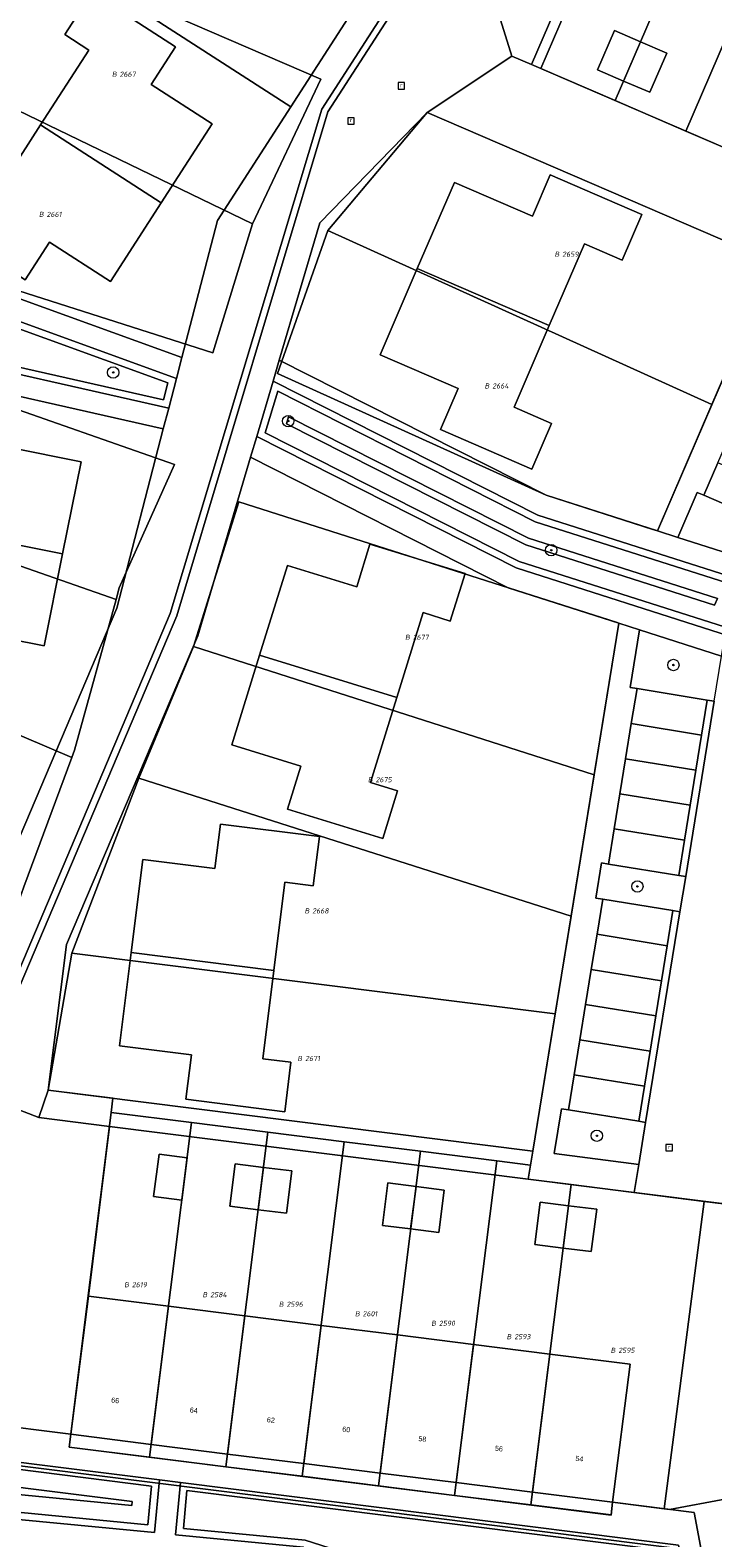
# Model space of a CAD drawing. Header units: metres. Extents: x 207466 to 209466, y 475780 to 477780.
# Tile 138 of 189: x 208527 to 208575, y 476803 to 476909. Entities that reach past the tile are written whole.
import ezdxf
from ezdxf.enums import TextEntityAlignment as Align

# ---------------------------------------------------------------- set-up
doc = ezdxf.new("R2010")
doc.units = ezdxf.units.M
doc.layers.get('0').update_dxf_attribs({"color": 253, "linetype": 'CONTINUOUS'})
for name, color, linetype, lineweight, true_color in [('B-RO-OG-BEBOUWING-GV', 7, 'CONTINUOUS', 0, 0xa50000), ('N-RO-GR-BEPLANTING_CULTUUR_VASTE PLANTENVAK-GV', 7, 'CONTINUOUS', 0, 0x6d8a47), ('N-RO-GR-BOOM-S', 7, 'CONTINUOUS', 0, 0x6d8a47), ('N-RO-GR-GRAS-GV', 7, 'CONTINUOUS', 0, 0x6d8a47), ('N-RO-OG-BEBOUWING_LOODS-GV', 7, 'CONTINUOUS', 0, 0xa50000)]:
    doc.layers.add(name, color=color, linetype=linetype, lineweight=lineweight, true_color=true_color)
for name, color, linetype, lineweight in [('B-RO-OG-BEBOUWING-T18', 7, 'CONTINUOUS', 0), ('B-RO-RI-GWA_RIOOLPUT-S', 253, 'CONTINUOUS', 0), ('B-RO-VH-ONVERHARD-GV', 253, 'CONTINUOUS', 0), ('B-WE-KG-GRENS_PERCEEL-GV', 150, 'CONTINUOUS', 18), ('B-WE-KG-GRENS_PERCEEL-S', 150, 'CONTINUOUS', 25), ('N-RO-OG-TERREIN_CULTUURSCHEIDING-GV', 253, 'CONTINUOUS', 0), ('N-RO-OG-TERREIN_ERF-GV', 253, 'CONTINUOUS', 0), ('N-RO-RI-GWA_RIOOLPUT-S', 253, 'CONTINUOUS', 0), ('N-RO-VH-VERHARDING_STRAATBAKSTEEN-GV', 253, 'CONTINUOUS', 0)]:
    doc.layers.add(name, color=color, linetype=linetype, lineweight=lineweight)
doc.styles.add('NLCS-ISO', font='NLCS-ISO.ttf')
doc.styles.add('NLCS-ISO-M200-T18', font='NLCS-ISO.ttf', dxfattribs={"height": 1.8})

# ---------------------------------------------------------------- blocks, each defined once
blk = doc.blocks.new('SRI-PUT_INSPECTIEPUT_RIOOLPUT-SO1')
at = {"color": 0, "linetype": 'ByBlock', "lineweight": -2, "flags": 128}
blk.add_lwpolyline([(-1.125, -1.125), (1.125, -1.125), (1.125, 1.125), (-1.125, 1.125), (-1.125, -1.125)], dxfattribs=at)
at = {"color": 0, "linetype": 'ByBlock', "lineweight": -2, "insert": (0, 0.2828), "char_height": 1.5, "attachment_point": 5, "line_spacing_factor": 0.8, "style": 'NLCS-ISO'}
blk.add_mtext('{\\C0;r}', dxfattribs=at)
blk = doc.blocks.new('SGR-BOOM_01-SO1')
at = {"linetype": 'Continuous'}
h = blk.add_hatch(color=0, dxfattribs=at)
edge = h.paths.add_edge_path()
edge.add_arc((0, 0), 0.25, 0, 360)
at = {"color": 0, "linetype": 'ByBlock', "lineweight": -2}
for radius in [2, 0.25]:
    blk.add_circle((0, 0), radius, dxfattribs=at)
blk = doc.blocks.new('SKG-PERCEELNUMMER-SO')
at = {"style": 'NLCS-ISO', "oblique": 10, "flags": 1}
blk.add_attdef('GEMEENTECODE', text='', height=1.8, dxfattribs=at).set_placement((0, 2.55), align=Align.MIDDLE_CENTER)
at = {"style": 'NLCS-ISO', "oblique": 10}
blk.add_attdef('SECTIE', text='', height=1.8, dxfattribs=at).set_placement((-0.5, 0), align=Align.MIDDLE_RIGHT)
blk.add_attdef('PERCEELNUMMER', text='', height=1.8, dxfattribs=at).set_placement((0.5, 0), align=Align.MIDDLE_LEFT)

msp = doc.modelspace()

# ---------------------------------------------------------------- linework, layer by layer
at = {"layer": 'B-RO-OG-BEBOUWING-GV', "flags": 128}
for points in [[(208569.96, 476908.18), (208568.13, 476908.97), (208566.94, 476906.22), (208568.77, 476905.43), (208569.96, 476908.18)], [(208571.8, 476907.39), (208569.96, 476908.18), (208568.77, 476905.43), (208570.61, 476904.64), (208571.8, 476907.39)], [(208538.1, 476829.76), (208536.12, 476830.01), (208535.74, 476827.03), (208537.73, 476826.78), (208538.1, 476829.76)], [(208543.46, 476829.08), (208541.48, 476829.33), (208541.1, 476826.36), (208543.09, 476826.11), (208543.46, 476829.08)], [(208545.45, 476828.84), (208543.46, 476829.08), (208543.09, 476826.11), (208545.07, 476825.86), (208545.45, 476828.84)], [(208554.18, 476827.74), (208552.19, 476827.99), (208551.82, 476825.01), (208553.8, 476824.76), (208554.18, 476827.74)], [(208556.16, 476827.49), (208554.18, 476827.74), (208553.8, 476824.76), (208555.79, 476824.51), (208556.16, 476827.49)], [(208564.89, 476826.39), (208562.91, 476826.64), (208562.53, 476823.67), (208564.52, 476823.42), (208564.89, 476826.39)], [(208566.88, 476826.15), (208564.89, 476826.39), (208564.52, 476823.42), (208566.5, 476823.17), (208566.88, 476826.15)], [(208536.79, 476819.33), (208531.16, 476820.04), (208529.92, 476810.33), (208535.57, 476809.61), (208536.79, 476819.33)], [(208542.15, 476818.66), (208536.79, 476819.33), (208535.57, 476809.61), (208540.93, 476808.94), (208542.15, 476818.66)], [(208547.51, 476817.98), (208542.15, 476818.66), (208540.93, 476808.94), (208546.29, 476808.27), (208547.51, 476817.98)], [(208552.87, 476817.31), (208547.51, 476817.98), (208546.29, 476808.27), (208551.65, 476807.6), (208552.87, 476817.31)], [(208558.23, 476816.64), (208552.87, 476817.31), (208551.65, 476807.6), (208557.01, 476806.93), (208558.23, 476816.64)], [(208563.58, 476815.97), (208558.23, 476816.64), (208557.01, 476806.93), (208562.37, 476806.26), (208563.58, 476815.97)], [(208569.22, 476815.26), (208563.58, 476815.97), (208562.37, 476806.26), (208568, 476805.55), (208569.22, 476815.26)]]:
    msp.add_lwpolyline(points, dxfattribs=at)
at = {"layer": 'B-RO-VH-ONVERHARD-GV', "flags": 128}
for points in [[(208566.94, 476906.22), (208568.13, 476908.97), (208569.96, 476908.18), (208571.8, 476907.39), (208570.61, 476904.64), (208568.77, 476905.43), (208566.94, 476906.22)], [(208537.73, 476826.78), (208535.74, 476827.03), (208536.12, 476830.01), (208538.1, 476829.76), (208537.73, 476826.78)], [(208541.1, 476826.36), (208541.48, 476829.33), (208543.46, 476829.08), (208545.45, 476828.84), (208545.07, 476825.86), (208543.09, 476826.11), (208541.1, 476826.36)], [(208551.82, 476825.01), (208552.19, 476827.99), (208554.18, 476827.74), (208556.16, 476827.49), (208555.79, 476824.51), (208553.8, 476824.76), (208551.82, 476825.01)], [(208562.53, 476823.67), (208562.91, 476826.64), (208564.89, 476826.39), (208566.88, 476826.15), (208566.5, 476823.17), (208564.52, 476823.42), (208562.53, 476823.67)], [(208540.93, 476808.94), (208535.57, 476809.61), (208529.92, 476810.33), (208531.16, 476820.04), (208536.79, 476819.33), (208542.15, 476818.66), (208547.51, 476817.98), (208552.87, 476817.31), (208558.23, 476816.64), (208563.58, 476815.97), (208569.22, 476815.26), (208568, 476805.55), (208562.37, 476806.26), (208557.01, 476806.93), (208551.65, 476807.6), (208546.29, 476808.27), (208540.93, 476808.94)]]:
    msp.add_lwpolyline(points, dxfattribs=at)
at = {"layer": 'B-WE-KG-GRENS_PERCEEL-GV'}
for points in [[(208578.1, 476899.77), (208573.14, 476901.91), (208568.18, 476904.05), (208562.95, 476906.31), (208573.63, 476931.07), (208579.03, 476929.19)], [(208575.99, 476805.8), (208572, 476805.05), (208571.61, 476805.09), (208568, 476805.55), (208567.89, 476804.66), (208562.25, 476805.36), (208556.89, 476806.03), (208551.54, 476806.71), (208546.18, 476807.38), (208540.82, 476808.05), (208535.46, 476808.72), (208529.81, 476809.43), (208532.76, 476832.95), (208532.88, 476833.94), (208528.34, 476834.51), (208529.99, 476844.15), (208534.7, 476856.43), (208538.55, 476865.68), (208541.73, 476875.86), (208568.32, 476867.38), (208568.44, 476867.34), (208566.7, 476856.68), (208565.08, 476846.74), (208563.97, 476839.88), (208562.39, 476830.23), (208562.23, 476829.25), (208562.07, 476828.26), (208565.08, 476827.88), (208574.44, 476826.7), (208579.69, 476826.05)], [(208574.4, 476802.07), (208520.18, 476808.88)], [(208520.18, 476808.88), (208574.4, 476802.07)]]:
    msp.add_lwpolyline(points, dxfattribs=at)
for points in [[(208568.18, 476904.05), (208579.03, 476929.19), (208573.63, 476931.07), (208562.95, 476906.31)], [(208573.14, 476901.91), (208584.14, 476927.41), (208579.03, 476929.19), (208568.18, 476904.05)], [(208578.1, 476899.77), (208589.25, 476925.63), (208584.14, 476927.41), (208573.14, 476901.91)], [(208513.72, 476894.7), (208518.97, 476906.86), (208522.97, 476916.15), (208547.48, 476905.57), (208542.69, 476895.4), (208539.91, 476886.33)], [(208547.48, 476905.57), (208522.97, 476916.15), (208518.97, 476906.86), (208542.69, 476895.4)], [(208513.72, 476894.7), (208539.91, 476886.33), (208542.69, 476895.4), (208518.97, 476906.86)], [(208544.45, 476884.87), (208547.99, 476894.93), (208554.97, 476903.21), (208579.3, 476892.72), (208574.98, 476882.69), (208571.15, 476873.82), (208570.82, 476873.92), (208563.32, 476876.32)], [(208554.97, 476903.21), (208547.99, 476894.93), (208574.98, 476882.69), (208579.3, 476892.72)], [(208547.99, 476894.93), (208544.45, 476884.87), (208563.32, 476876.32), (208570.82, 476873.92), (208571.15, 476873.82), (208574.98, 476882.69)], [(208502.58, 476858.53), (208502.04, 476867.63), (208502.84, 476869.47), (208506.62, 476878.25), (208510.72, 476887.75), (208537.21, 476878.49), (208533.32, 476869.82), (208533.1, 476869), (208530.19, 476858.4), (208530, 476857.88), (208526.63, 476848.8), (208526.45, 476848.34), (208523.99, 476841.89), (208519.97, 476839.83), (208503.27, 476846.96), (208502.95, 476852.31)], [(208506.62, 476878.25), (208533.1, 476869), (208533.32, 476869.82), (208537.21, 476878.49), (208510.72, 476887.75)], [(208502.84, 476869.47), (208530, 476857.88), (208530.19, 476858.4), (208533.1, 476869), (208506.62, 476878.25)], [(208538.55, 476865.68), (208566.7, 476856.68), (208568.44, 476867.34), (208568.32, 476867.38), (208541.73, 476875.86)], [(208502.84, 476869.47), (208502.04, 476867.63), (208502.58, 476858.53), (208526.45, 476848.34), (208526.63, 476848.8), (208530, 476857.88)], [(208565.08, 476846.74), (208566.7, 476856.68), (208538.55, 476865.68), (208534.7, 476856.43)], [(208529.99, 476844.15), (208563.97, 476839.88), (208565.08, 476846.74), (208534.7, 476856.43)], [(208532.76, 476832.95), (208538.41, 476832.24), (208543.77, 476831.57), (208549.13, 476830.89), (208554.49, 476830.22), (208559.85, 476829.55), (208562.23, 476829.25), (208562.39, 476830.23), (208563.97, 476839.88), (208529.99, 476844.15), (208528.34, 476834.51), (208532.88, 476833.94)], [(208538.41, 476832.24), (208532.76, 476832.95), (208529.81, 476809.43), (208535.46, 476808.72)], [(208540.82, 476808.05), (208543.77, 476831.57), (208538.41, 476832.24), (208535.46, 476808.72)], [(208546.18, 476807.38), (208549.13, 476830.89), (208543.77, 476831.57), (208540.82, 476808.05)], [(208551.54, 476806.71), (208554.49, 476830.22), (208549.13, 476830.89), (208546.18, 476807.38)], [(208556.89, 476806.03), (208559.85, 476829.55), (208554.49, 476830.22), (208551.54, 476806.71)], [(208565.08, 476827.88), (208562.07, 476828.26), (208562.23, 476829.25), (208559.85, 476829.55), (208556.89, 476806.03), (208562.25, 476805.36)], [(208574.44, 476826.7), (208565.08, 476827.88), (208562.25, 476805.36), (208567.89, 476804.66), (208568, 476805.55), (208571.61, 476805.09)], [(208574.44, 476826.7), (208571.61, 476805.09), (208572, 476805.05), (208575.99, 476805.8), (208577.08, 476800), (208582.68, 476801.05), (208579, 476820.59), (208579.69, 476826.05)]]:
    msp.add_lwpolyline(points, close=True, dxfattribs=at)
at = {"layer": 'N-RO-GR-BEPLANTING_CULTUUR_VASTE PLANTENVAK-GV', "flags": 128}
for points in [[(208570.36, 476925.27), (208568.2, 476926.2), (208559.33, 476912.3), (208560.92, 476907.18), (208562.3, 476906.59), (208570.36, 476925.27)], [(208574.4, 476876.32), (208573.95, 476876.52), (208572.58, 476873.36), (208578.33, 476871.53), (208579.45, 476874.14), (208578.99, 476874.34), (208574.4, 476876.32)], [(208569.72, 476862.74), (208574.65, 476861.93), (208575.14, 476861.85), (208575.66, 476865.02), (208569.88, 476866.86), (208569.22, 476862.82), (208569.72, 476862.74)], [(208573.14, 476849.52), (208572.64, 476849.6), (208567.71, 476850.4), (208567.21, 476850.48), (208566.81, 476848.01), (208567.3, 476847.93), (208572.24, 476847.13), (208572.73, 476847.05), (208573.14, 476849.52)], [(208570.32, 476832.24), (208569.83, 476832.33), (208564.89, 476833.13), (208564.4, 476833.21), (208563.89, 476830.05), (208569.84, 476829.3), (208570.32, 476832.24)]]:
    msp.add_lwpolyline(points, dxfattribs=at)
at = {"layer": 'N-RO-GR-GRAS-GV', "flags": 128}
for points in [[(208506.34, 476895.26), (208504.89, 476891.9), (208519.1, 476886.94), (208536.44, 476883.03), (208536.75, 476884.22), (208506.34, 476895.26)], [(208562.56, 476874.46), (208544.46, 476883.63), (208543.59, 476880.71), (208561.42, 476871.67), (208575.86, 476867.07), (208577.05, 476869.84), (208562.56, 476874.46)], [(208562.08, 476873.3), (208575.36, 476869.06), (208575.16, 476868.6), (208561.89, 476872.84), (208545.08, 476881.35), (208545.23, 476881.84), (208562.08, 476873.3)], [(208562.08, 476873.3), (208545.23, 476881.84), (208545.08, 476881.35), (208561.89, 476872.84), (208575.16, 476868.6), (208575.36, 476869.06), (208562.08, 476873.3)], [(208517.51, 476805.69), (208535.34, 476803.96), (208535.6, 476806.69), (208518.01, 476808.9), (208517.51, 476805.69)], [(208518.95, 476806.81), (208534.22, 476805.33), (208534.24, 476805.6), (208519.06, 476807.51), (208518.95, 476806.81)], [(208518.95, 476806.81), (208519.06, 476807.51), (208534.24, 476805.6), (208534.22, 476805.33), (208518.95, 476806.81)], [(208572.21, 476802.09), (208538.08, 476806.38), (208537.83, 476803.72), (208546.38, 476802.9), (208573.7, 476794.15), (208573.15, 476797.11), (208572.21, 476802.09)]]:
    msp.add_lwpolyline(points, dxfattribs=at)
at = {"layer": 'N-RO-OG-BEBOUWING_LOODS-GV', "flags": 128}
for points in [[(208527.8, 476902.36), (208536.28, 476896.88), (208539.86, 476902.43), (208535.57, 476905.19), (208537.28, 476907.84), (208531.4, 476911.64), (208529.5, 476908.69), (208531.18, 476907.61), (208527.8, 476902.36)], [(208536.28, 476896.88), (208527.8, 476902.36), (208524.41, 476897.11), (208522.73, 476898.19), (208520.83, 476895.25), (208526.71, 476891.46), (208528.42, 476894.1), (208532.7, 476891.34), (208536.28, 476896.88)], [(208554.27, 476892.25), (208563.54, 476888.25), (208566.02, 476893.98), (208568.66, 476892.84), (208570.04, 476896.06), (208563.62, 476898.83), (208562.37, 476895.94), (208556.88, 476898.31), (208554.27, 476892.25)], [(208563.54, 476888.25), (208554.27, 476892.25), (208551.65, 476886.19), (208557.14, 476883.82), (208555.89, 476880.93), (208562.32, 476878.15), (208563.71, 476881.37), (208561.07, 476882.51), (208563.54, 476888.25)], [(208519.44, 476874.18), (208529.34, 476872.2), (208530.64, 476878.68), (208525.64, 476879.68), (208526.25, 476882.77), (208519.39, 476884.14), (208518.7, 476880.71), (208520.66, 476880.31), (208519.44, 476874.18)], [(208529.34, 476872.2), (208519.44, 476874.18), (208518.21, 476868.06), (208516.25, 476868.45), (208515.57, 476865.02), (208522.43, 476863.64), (208523.05, 476866.73), (208528.05, 476865.73), (208529.34, 476872.2)], [(208543.18, 476865.09), (208552.83, 476862.1), (208554.68, 476868.07), (208556.59, 476867.47), (208557.63, 476870.82), (208550.94, 476872.89), (208550.01, 476869.88), (208545.14, 476871.39), (208543.18, 476865.09)], [(208552.83, 476862.1), (208543.18, 476865.09), (208541.23, 476858.79), (208546.09, 476857.28), (208545.16, 476854.27), (208551.84, 476852.2), (208552.88, 476855.54), (208550.98, 476856.13), (208552.83, 476862.1)], [(208534.17, 476844.18), (208544.19, 476842.92), (208544.97, 476849.12), (208546.95, 476848.87), (208547.39, 476852.34), (208540.44, 476853.21), (208540.05, 476850.09), (208534.99, 476850.72), (208534.17, 476844.18)], [(208544.19, 476842.92), (208534.17, 476844.18), (208533.35, 476837.63), (208538.41, 476836.99), (208538.01, 476833.87), (208544.96, 476832.99), (208545.39, 476836.47), (208543.41, 476836.72), (208544.19, 476842.92)]]:
    msp.add_lwpolyline(points, dxfattribs=at)
at = {"layer": 'N-RO-OG-TERREIN_CULTUURSCHEIDING-GV', "flags": 128}
for points in [[(208506.07, 476895.89), (208504.22, 476891.61), (208518.96, 476886.46), (208536.8, 476882.43), (208537.35, 476884.53), (208506.07, 476895.89)], [(208506.34, 476895.26), (208536.75, 476884.22), (208536.44, 476883.03), (208519.1, 476886.94), (208504.89, 476891.9), (208506.34, 476895.26)], [(208562.75, 476874.92), (208544.15, 476884.34), (208542.99, 476880.45), (208561.23, 476871.21), (208576.14, 476866.45), (208577.73, 476870.14), (208562.75, 476874.92)], [(208562.56, 476874.46), (208577.05, 476869.84), (208575.86, 476867.07), (208561.42, 476871.67), (208543.59, 476880.71), (208544.46, 476883.63), (208562.56, 476874.46)], [(208532.63, 476831.96), (208527.67, 476832.58), (208524.56, 476833.78), (208519.52, 476821.93), (208517.96, 476811.84), (208529.92, 476810.33), (208531.16, 476820.04), (208532.63, 476831.96)], [(208517.59, 476809.45), (208516.93, 476805.24), (208535.79, 476803.42), (208536.15, 476807.12), (208517.59, 476809.45)], [(208517.51, 476805.69), (208518.01, 476808.9), (208535.6, 476806.69), (208535.34, 476803.96), (208517.51, 476805.69)], [(208572.63, 476802.54), (208537.64, 476806.94), (208537.28, 476803.27), (208546.28, 476802.4), (208574.35, 476793.42), (208573.64, 476797.2), (208572.63, 476802.54)], [(208572.21, 476802.09), (208573.15, 476797.11), (208573.7, 476794.15), (208546.38, 476802.9), (208537.83, 476803.72), (208538.08, 476806.38), (208572.21, 476802.09)]]:
    msp.add_lwpolyline(points, dxfattribs=at)
at = {"layer": 'N-RO-OG-TERREIN_ERF-GV', "flags": 128}
for points in [[(208609.97, 476918.41), (208572.97, 476931.3), (208570.36, 476925.27), (208562.3, 476906.59), (208593.16, 476893.28)], [(208532.04, 476912.23), (208522.97, 476916.15), (208513.72, 476894.7), (208537.73, 476885.99), (208540.23, 476895.63), (208545.39, 476903.62), (208532.04, 476912.23)], [(208531.18, 476907.61), (208529.5, 476908.69), (208531.4, 476911.64), (208537.28, 476907.84), (208535.57, 476905.19), (208539.86, 476902.43), (208536.28, 476896.88), (208532.7, 476891.34), (208528.42, 476894.1), (208526.71, 476891.46), (208520.83, 476895.25), (208522.73, 476898.19), (208524.41, 476897.11), (208527.8, 476902.36), (208531.18, 476907.61)], [(208570.61, 476904.64), (208568.77, 476905.43), (208566.94, 476906.22), (208568.13, 476908.97), (208569.96, 476908.18), (208571.8, 476907.39), (208570.61, 476904.64)], [(208579.3, 476892.72), (208554.97, 476903.21), (208547.42, 476895.47), (208544.56, 476885.82), (208563.32, 476876.32), (208571.15, 476873.82), (208579.3, 476892.72)], [(208561.07, 476882.51), (208563.71, 476881.37), (208562.32, 476878.15), (208555.89, 476880.93), (208557.14, 476883.82), (208551.65, 476886.19), (208554.27, 476892.25), (208556.88, 476898.31), (208562.37, 476895.94), (208563.62, 476898.83), (208570.04, 476896.06), (208568.66, 476892.84), (208566.02, 476893.98), (208563.54, 476888.25), (208561.07, 476882.51)], [(208533.15, 476868.38), (208536.42, 476880.98), (208518.55, 476885.01), (208510.72, 476887.75), (208502.04, 476867.63), (208503.18, 476848.52), (208518.66, 476841.95), (208522.78, 476843.99), (208533.15, 476868.38)], [(208519.44, 476874.18), (208520.66, 476880.31), (208518.7, 476880.71), (208519.39, 476884.14), (208526.25, 476882.77), (208525.64, 476879.68), (208530.64, 476878.68), (208529.34, 476872.2), (208528.05, 476865.73), (208523.05, 476866.73), (208522.43, 476863.64), (208515.57, 476865.02), (208516.25, 476868.45), (208518.21, 476868.06), (208519.44, 476874.18)], [(208568.44, 476867.34), (208560.66, 476869.82), (208542.55, 476878.99), (208538.84, 476866.44), (208529.62, 476844.75), (208528.34, 476834.51), (208562.39, 476830.23), (208568.44, 476867.34)], [(208550.98, 476856.13), (208552.88, 476855.54), (208551.84, 476852.2), (208545.16, 476854.27), (208546.09, 476857.28), (208541.23, 476858.79), (208543.18, 476865.09), (208545.14, 476871.39), (208550.01, 476869.88), (208550.94, 476872.89), (208557.63, 476870.82), (208556.59, 476867.47), (208554.68, 476868.07), (208552.83, 476862.1), (208550.98, 476856.13)], [(208547.39, 476852.34), (208546.95, 476848.87), (208544.97, 476849.12), (208544.19, 476842.92), (208543.41, 476836.72), (208545.39, 476836.47), (208544.96, 476832.99), (208538.01, 476833.87), (208538.41, 476836.99), (208533.35, 476837.63), (208534.17, 476844.18), (208534.99, 476850.72), (208540.05, 476850.09), (208540.44, 476853.21), (208547.39, 476852.34)], [(208599.89, 476821.65), (208593.98, 476824.25), (208569.52, 476827.33), (208532.63, 476831.96), (208531.16, 476820.04), (208536.79, 476819.33), (208542.15, 476818.66), (208547.51, 476817.98), (208552.87, 476817.31), (208558.23, 476816.64), (208563.58, 476815.97), (208569.22, 476815.26), (208568, 476805.55), (208573.73, 476804.83), (208574.67, 476799.84)], [(208537.73, 476826.78), (208535.74, 476827.03), (208536.12, 476830.01), (208538.1, 476829.76), (208537.73, 476826.78)], [(208541.1, 476826.36), (208541.48, 476829.33), (208543.46, 476829.08), (208545.45, 476828.84), (208545.07, 476825.86), (208543.09, 476826.11), (208541.1, 476826.36)], [(208553.8, 476824.76), (208551.82, 476825.01), (208552.19, 476827.99), (208554.18, 476827.74), (208556.16, 476827.49), (208555.79, 476824.51), (208553.8, 476824.76)], [(208562.53, 476823.67), (208562.91, 476826.64), (208564.89, 476826.39), (208566.88, 476826.15), (208566.5, 476823.17), (208564.52, 476823.42), (208562.53, 476823.67)], [(208546.29, 476808.27), (208540.93, 476808.94), (208535.57, 476809.61), (208529.92, 476810.33), (208529.81, 476809.43), (208567.89, 476804.65), (208568, 476805.55), (208562.37, 476806.26), (208557.01, 476806.93), (208551.65, 476807.6), (208546.29, 476808.27)]]:
    msp.add_lwpolyline(points, dxfattribs=at)
at = {"layer": 'N-RO-VH-VERHARDING_STRAATBAKSTEEN-GV', "flags": 128}
for points in [[(208561.83, 476934.94), (208560.14, 476935.41), (208558.63, 476935.84), (208557.66, 476931.73), (208554.27, 476917.39), (208553.97, 476916.93), (208553.15, 476915.65), (208549.85, 476910.54), (208545.39, 476903.62), (208540.23, 476895.63), (208537.73, 476885.99), (208537.35, 476884.53), (208536.8, 476882.43), (208536.42, 476880.98), (208533.15, 476868.38), (208522.78, 476843.99), (208518.66, 476841.95), (208516.5, 476836.88), (208521.52, 476834.95), (208522.68, 476834.5), (208536.91, 476868), (208547.56, 476903.45), (208557.15, 476918.32), (208561.83, 476934.94)], [(208562.28, 476934.81), (208561.83, 476934.94), (208557.15, 476918.32), (208547.56, 476903.45), (208536.91, 476868), (208522.68, 476834.5), (208523.12, 476834.33), (208537.36, 476867.84), (208547.99, 476903.26), (208557.58, 476918.13), (208562.28, 476934.81)], [(208565.49, 476933.91), (208563.97, 476934.33), (208562.28, 476934.81), (208557.58, 476918.13), (208547.99, 476903.26), (208537.36, 476867.84), (208523.12, 476834.33), (208524.56, 476833.78), (208527.67, 476832.58), (208528.34, 476834.51), (208529.62, 476844.75), (208538.84, 476866.44), (208542.55, 476878.99), (208542.99, 476880.45), (208544.15, 476884.34), (208544.56, 476885.82), (208547.42, 476895.47), (208554.97, 476903.21), (208560.92, 476907.18), (208559.33, 476912.3), (208560.85, 476919.75), (208565.49, 476933.91)], [(208532.04, 476912.23), (208545.39, 476903.62), (208549.85, 476910.54)], [(208562.3, 476906.59), (208560.92, 476907.18), (208554.97, 476903.21), (208579.3, 476892.72)], [(208593.16, 476893.28), (208562.3, 476906.59)], [(208513.72, 476894.7), (208512.31, 476895.22), (208506.66, 476897.27), (208506.07, 476895.89), (208537.35, 476884.53), (208537.73, 476885.99), (208513.72, 476894.7)], [(208576.39, 476880.91), (208577.38, 476883.2), (208578.36, 476885.5), (208579.36, 476887.79), (208580.35, 476890.09), (208579.89, 476890.29), (208580.68, 476892.12), (208579.3, 476892.72), (208571.15, 476873.82), (208572.58, 476873.36), (208573.95, 476876.52), (208574.4, 476876.32), (208575.39, 476878.61), (208576.39, 476880.91)], [(208504.22, 476891.61), (208503.62, 476890.23), (208509.3, 476888.24), (208510.72, 476887.75), (208518.55, 476885.01), (208536.42, 476880.98), (208536.8, 476882.43), (208518.96, 476886.46), (208504.22, 476891.61)], [(208572.58, 476873.36), (208571.15, 476873.82), (208563.32, 476876.32), (208544.56, 476885.82), (208544.15, 476884.34), (208562.75, 476874.92), (208577.73, 476870.14), (208578.33, 476871.53), (208572.58, 476873.36)], [(208576.14, 476866.45), (208561.23, 476871.21), (208542.99, 476880.45), (208542.55, 476878.99), (208560.66, 476869.82), (208568.44, 476867.34), (208569.88, 476866.86), (208575.66, 476865.02), (208575.74, 476865.54), (208576.14, 476866.45)], [(208579.98, 476876.63), (208575.39, 476878.61), (208574.4, 476876.32), (208578.99, 476874.34), (208579.98, 476876.63)], [(208569.31, 476860.27), (208569.72, 476862.74), (208569.22, 476862.82), (208569.88, 476866.86), (208568.44, 476867.34), (208562.39, 476830.23), (208528.34, 476834.51), (208527.67, 476832.58), (208532.63, 476831.96), (208569.52, 476827.33), (208569.84, 476829.3), (208563.89, 476830.05), (208564.4, 476833.21), (208564.89, 476833.13), (208565.3, 476835.6), (208565.7, 476838.06), (208566.1, 476840.53), (208566.5, 476843), (208566.9, 476845.47), (208567.3, 476847.93), (208566.81, 476848.01), (208567.21, 476850.48), (208567.71, 476850.4), (208568.11, 476852.87), (208568.51, 476855.34), (208568.91, 476857.8), (208569.31, 476860.27)], [(208574.65, 476861.93), (208569.72, 476862.74), (208569.31, 476860.27), (208574.25, 476859.47), (208574.65, 476861.93)], [(208575.14, 476861.85), (208574.65, 476861.93), (208574.25, 476859.47), (208573.85, 476857), (208573.45, 476854.53), (208573.04, 476852.07), (208572.64, 476849.6), (208573.14, 476849.52), (208575.14, 476861.85)], [(208575.14, 476861.85), (208573.14, 476849.52), (208572.73, 476847.05), (208570.32, 476832.24), (208569.84, 476829.3), (208569.52, 476827.33), (208593.98, 476824.25)], [(208574.25, 476859.47), (208569.31, 476860.27), (208568.91, 476857.8), (208573.85, 476857), (208574.25, 476859.47)], [(208573.85, 476857), (208568.91, 476857.8), (208568.51, 476855.34), (208573.45, 476854.53), (208573.85, 476857)], [(208573.45, 476854.53), (208568.51, 476855.34), (208568.11, 476852.87), (208573.04, 476852.07), (208573.45, 476854.53)], [(208573.04, 476852.07), (208568.11, 476852.87), (208567.71, 476850.4), (208572.64, 476849.6), (208573.04, 476852.07)], [(208572.24, 476847.13), (208567.3, 476847.93), (208566.9, 476845.47), (208571.84, 476844.66), (208572.24, 476847.13)], [(208572.73, 476847.05), (208572.24, 476847.13), (208571.84, 476844.66), (208571.44, 476842.2), (208571.03, 476839.73), (208570.63, 476837.26), (208570.23, 476834.79), (208569.83, 476832.33), (208570.32, 476832.24), (208572.73, 476847.05)], [(208571.84, 476844.66), (208566.9, 476845.47), (208566.5, 476843), (208571.44, 476842.2), (208571.84, 476844.66)], [(208571.44, 476842.2), (208566.5, 476843), (208566.1, 476840.53), (208571.03, 476839.73), (208571.44, 476842.2)], [(208571.03, 476839.73), (208566.1, 476840.53), (208565.7, 476838.06), (208570.63, 476837.26), (208571.03, 476839.73)], [(208570.63, 476837.26), (208565.7, 476838.06), (208565.3, 476835.6), (208570.23, 476834.79), (208570.63, 476837.26)], [(208570.23, 476834.79), (208565.3, 476835.6), (208564.89, 476833.13), (208569.83, 476832.33), (208570.23, 476834.79)], [(208546.28, 476802.4), (208537.28, 476803.27), (208537.64, 476806.94), (208536.15, 476807.12), (208535.79, 476803.42), (208516.93, 476805.24), (208517.59, 476809.45), (208517.96, 476811.84), (208519.52, 476821.93), (208524.56, 476833.78), (208523.12, 476834.33), (208522.68, 476834.5), (208521.52, 476834.95), (208516.37, 476822.83), (208514.77, 476812.52), (208514.39, 476810.07), (208513.7, 476805.56), (208488.62, 476807.98), (208479.23, 476813.36), (208484.61, 476822.73), (208483.21, 476823.32), (208477.83, 476813.94), (208449.27, 476830.32)], [(208573.73, 476804.83), (208568, 476805.55), (208567.89, 476804.65), (208529.81, 476809.43), (208529.92, 476810.33), (208517.96, 476811.84), (208517.59, 476809.45), (208536.15, 476807.12), (208537.64, 476806.94), (208572.63, 476802.54), (208573.64, 476797.2), (208575.11, 476797.48), (208599.16, 476802.01), (208598.9, 476803.49), (208588.1, 476801.45), (208585.61, 476800.99), (208574.83, 476798.96), (208574.67, 476799.84), (208573.73, 476804.83)]]:
    msp.add_lwpolyline(points, dxfattribs=at)

# ---------------------------------------------------------------- block references
at = {"layer": 'B-RO-RI-GWA_RIOOLPUT-S', "xscale": 0.2, "yscale": 0.2, "zscale": 0.2}
for p in [(208549.61, 476902.63), (208571.97, 476830.48)]:
    msp.add_blockref('SRI-PUT_INSPECTIEPUT_RIOOLPUT-SO1', p, dxfattribs=at)
at = {"layer": 'B-WE-KG-GRENS_PERCEEL-S', "xscale": 0.2, "yscale": 0.2, "zscale": 0.2}
for p, values in [((208533.25, 476905.91), {'PERCEELNUMMER': '2667', 'SECTIE': 'B'}), ((208528.12, 476896.06), {'PERCEELNUMMER': '2661', 'SECTIE': 'B'}), ((208564.36, 476893.26), {'PERCEELNUMMER': '2659', 'SECTIE': 'B'}), ((208559.44, 476884), {'PERCEELNUMMER': '2664', 'SECTIE': 'B'}), ((208553.85, 476866.34), {'PERCEELNUMMER': '2677', 'SECTIE': 'B'}), ((208551.24, 476856.33), {'PERCEELNUMMER': '2675', 'SECTIE': 'B'}), ((208546.79, 476847.11), {'PERCEELNUMMER': '2668', 'SECTIE': 'B'}), ((208546.29, 476836.74), {'PERCEELNUMMER': '2671', 'SECTIE': 'B'}), ((208534.11, 476820.84), {'PERCEELNUMMER': '2619', 'SECTIE': 'B'}), ((208539.62, 476820.14), {'PERCEELNUMMER': '2584', 'SECTIE': 'B'}), ((208544.98, 476819.47), {'PERCEELNUMMER': '2596', 'SECTIE': 'B'}), ((208550.33, 476818.8), {'PERCEELNUMMER': '2601', 'SECTIE': 'B'}), ((208555.69, 476818.13), {'PERCEELNUMMER': '2590', 'SECTIE': 'B'}), ((208560.99, 476817.19), {'PERCEELNUMMER': '2593', 'SECTIE': 'B'}), ((208568.3, 476816.23), {'PERCEELNUMMER': '2595', 'SECTIE': 'B'})]:
    msp.add_blockref('SKG-PERCEELNUMMER-SO', p, dxfattribs=at).add_auto_attribs(values)
at = {"layer": 'N-RO-GR-BOOM-S', "xscale": 0.2, "yscale": 0.2, "zscale": 0.2}
for p in [(208532.9, 476884.95), (208545.2, 476881.53), (208563.68, 476872.46), (208572.27, 476864.39), (208569.74, 476848.83), (208566.89, 476831.31)]:
    msp.add_blockref('SGR-BOOM_01-SO1', p, dxfattribs=at)
at = {"layer": 'N-RO-RI-GWA_RIOOLPUT-S', "xscale": 0.2, "yscale": 0.2, "zscale": 0.2}
msp.add_blockref('SRI-PUT_INSPECTIEPUT_RIOOLPUT-SO1', (208553.14, 476905.09), dxfattribs=at)

# ---------------------------------------------------------------- texts
at = {"layer": 'B-RO-OG-BEBOUWING-T18', "char_height": 0.36, "attachment_point": 5, "line_spacing_factor": 0.8, "style": 'NLCS-ISO-M200-T18'}
for s, insert, rotation in [('{\\fArial|b0|i0|c0|p34;\\C256;66}', (208533.04, 476812.71), 352.8), ('{\\fArial|b0|i0|c0|p34;\\C256;64}', (208538.56, 476812.01), 352.8), ('{\\fArial|b0|i0|c0|p34;\\C256;62}', (208543.98, 476811.33), 352.8), ('{\\fArial|b0|i0|c0|p34;\\C256;60}', (208549.28, 476810.67), 352.8), ('{\\fArial|b0|i0|c0|p34;\\C256;58}', (208554.63, 476810), 352.8), ('{\\fArial|b0|i0|c0|p34;\\C256;56}', (208560.01, 476809.32), 352.9), ('{\\fArial|b0|i0|c0|p34;\\C256;54}', (208565.66, 476808.61), 352.8)]:
    msp.add_mtext(s, dxfattribs=dict(at, insert=insert, rotation=rotation))

doc.saveas('drawing.dxf')
